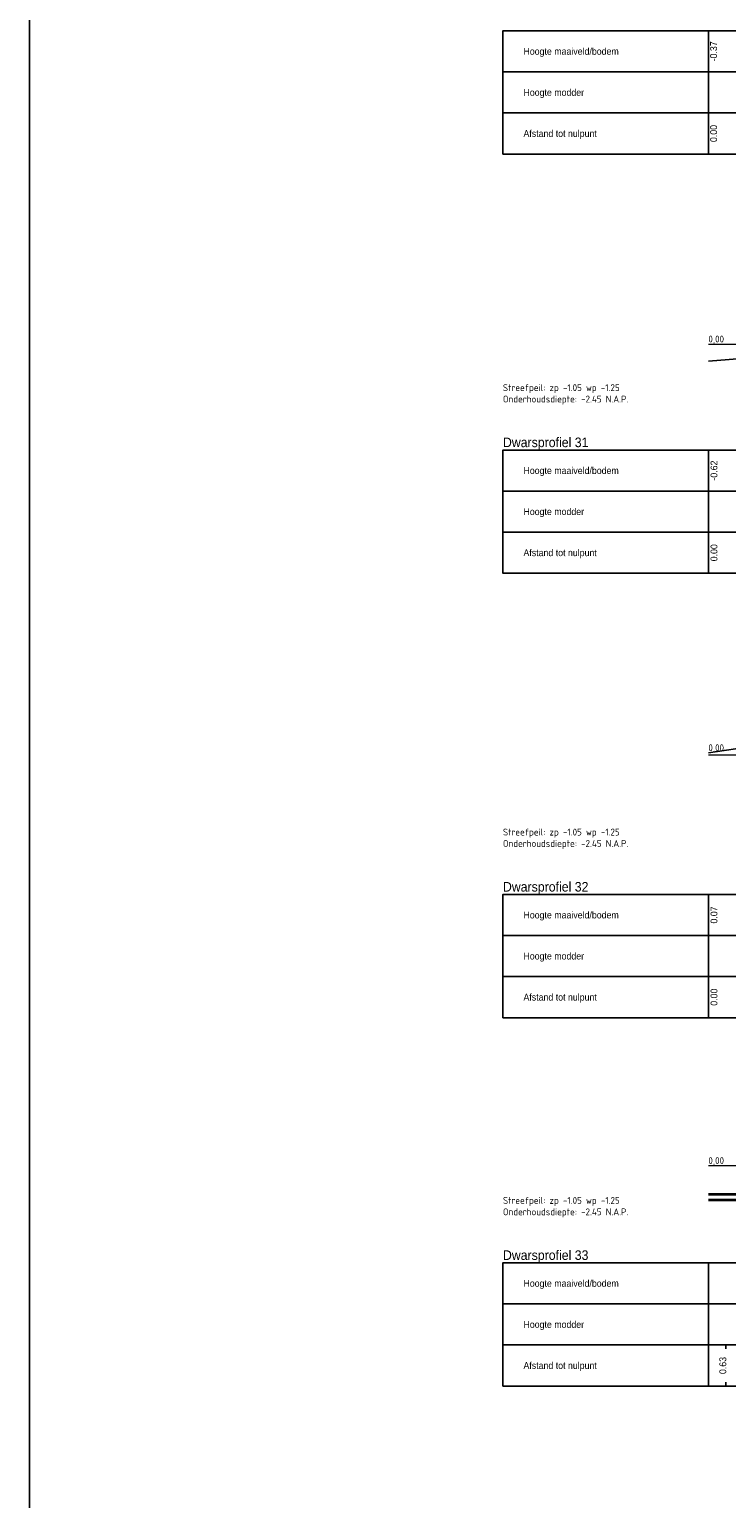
# Model space of a CAD drawing. Header units: metres. Extents: x 163463 to 198797, y 577287 to 592106.
# Tile 3 of 64: x 198163 to 198188, y 581485 to 581539. Entities that reach past the tile are written whole.
import ezdxf
from ezdxf.enums import TextEntityAlignment as Align

# ---------------------------------------------------------------- set-up
doc = ezdxf.new("R2010")
doc.units = ezdxf.units.M
doc.linetypes.add('AL-NAP_LIJN', pattern=[15.25, 12, -1.5, 0.25, -1.5])
for name, color, linetype in [('0950-PRL_MAAIVELD', 8, 'Continuous'), ('0970-PRO_REFERENTIELIJN', 7, 'Continuous'), ('0971-PRO_BALKLIJN', 1, 'Continuous'), ('0973-PRO_PARAMETERS', 1, 'Continuous'), ('0974-PRO_AFSTAND', 1, 'Continuous'), ('0975-PRO_HOOGTE-MAAIVELD', 1, 'Continuous'), ('baggeroppervlak', 7, 'Continuous'), ('Teksten', 7, 'Continuous')]:
    doc.layers.add(name, color=color, linetype=linetype)
doc.layers.add('N-WA-WH-GRONDWATERLIJN-G', color=150, linetype='AL-GRONDWATERLIJN', lineweight=35)
doc.layers.add('X-XX-AL-NAP-G', color=7, linetype='AL-NAP_LIJN', lineweight=18)
doc.styles.add('NLCS-ISO', font='NLCS-ISO.ttf')
doc.styles.add('StagCAD', font='txt', dxfattribs={"width": 0.96})
doc.linetypes.add('AL-GRONDWATERLIJN', pattern='A,6,[32,NLCS.SHX,S=1,R=0,X=0,Y=0],6', length=12)

msp = doc.modelspace()

# ---------------------------------------------------------------- linework, layer by layer
at = {"layer": '0950-PRL_MAAIVELD'}
for points in [[(198191.741, 581526.807, 0), (198187.656, 581526.481, 0)], [(198187.656, 581512.177, 0), (198188.646, 581512.318, 0), (198191.571, 581512.327, 0), (198192.209, 581512.166, 0), (198193.552, 581511.477, 0), (198193.99, 581510.882, 0), (198194.092, 581510.732, 0), (198194.992, 581509.762, 0), (198195.993, 581509.702, 0), (198196.994, 581509.512, 0), (198197.996, 581509.482, 0), (198198.997, 581509.532, 0), (198199.998, 581509.122, 0), (198200.999, 581508.982, 0), (198202.001, 581508.882, 0), (198202.992, 581508.802, 0), (198204.995, 581508.872, 0), (198206.996, 581508.902, 0), (198208.998, 581508.802, 0), (198210.991, 581509.082, 0), (198212.994, 581508.182, 0), (198214.996, 581508.052, 0), (198216.999, 581508.002, 0)]]:
    msp.add_polyline3d(points, dxfattribs=at)
at = {"layer": '0971-PRO_BALKLIJN'}
for points in [[(198187.656, 581538.542, 0), (198187.656, 581534.042, 0)], [(198180.156, 581537.042, 0), (198187.656, 581537.042, 0)], [(198187.656, 581537.042, 0), (198214.298, 581537.042, 0)], [(198180.156, 581535.542, 0), (198187.656, 581535.542, 0)], [(198187.656, 581535.542, 0), (198214.298, 581535.542, 0)], [(198187.656, 581523.232, 0), (198187.656, 581518.732, 0)], [(198180.156, 581521.732, 0), (198187.656, 581521.732, 0)], [(198187.656, 581521.732, 0), (198221.629, 581521.732, 0)], [(198180.156, 581520.232, 0), (198187.656, 581520.232, 0)], [(198187.656, 581520.232, 0), (198221.629, 581520.232, 0)], [(198187.656, 581507.002, 0), (198187.656, 581502.502, 0)], [(198180.156, 581505.502, 0), (198187.656, 581505.502, 0)], [(198187.656, 581505.502, 0), (198216.999, 581505.502, 0)], [(198180.156, 581504.002, 0), (198187.656, 581504.002, 0)], [(198187.656, 581504.002, 0), (198216.999, 581504.002, 0)], [(198187.656, 581493.55, 0), (198187.656, 581489.05, 0)], [(198180.156, 581492.05, 0), (198187.656, 581492.05, 0)], [(198187.656, 581492.05, 0), (198235.543, 581492.05, 0)], [(198180.156, 581490.55, 0), (198187.656, 581490.55, 0)], [(198187.656, 581490.55, 0), (198235.543, 581490.55, 0)]]:
    msp.add_polyline3d(points, dxfattribs=at)
at = {"layer": '0973-PRO_PARAMETERS'}
for points in [[(198187.656, 581534.042, 0), (198180.156, 581534.042, 0), (198180.156, 581538.542, 0), (198187.656, 581538.542, 0)], [(198187.656, 581538.542, 0), (198214.298, 581538.542, 0)], [(198214.298, 581534.042, 0), (198187.656, 581534.042, 0)], [(198187.656, 581518.732, 0), (198180.156, 581518.732, 0), (198180.156, 581523.232, 0), (198187.656, 581523.232, 0)], [(198187.656, 581523.232, 0), (198221.629, 581523.232, 0)], [(198221.629, 581518.732, 0), (198187.656, 581518.732, 0)], [(198187.656, 581502.502, 0), (198180.156, 581502.502, 0), (198180.156, 581507.002, 0), (198187.656, 581507.002, 0)], [(198187.656, 581507.002, 0), (198216.999, 581507.002, 0)], [(198216.999, 581502.502, 0), (198187.656, 581502.502, 0)], [(198187.656, 581489.05, 0), (198180.156, 581489.05, 0), (198180.156, 581493.55, 0), (198187.656, 581493.55, 0)], [(198187.656, 581493.55, 0), (198235.543, 581493.55, 0)], [(198235.543, 581489.05, 0), (198187.656, 581489.05, 0)]]:
    msp.add_polyline3d(points, dxfattribs=at)
at = {"layer": '0974-PRO_AFSTAND'}
for points in [[(198187.656, 581535.542, 0), (198187.656, 581535.4, 0)], [(198187.656, 581534.185, 0), (198187.656, 581534.042, 0)], [(198187.656, 581520.232, 0), (198187.656, 581520.09, 0)], [(198187.656, 581518.875, 0), (198187.656, 581518.732, 0)], [(198187.656, 581504.002, 0), (198187.656, 581503.86, 0)], [(198187.656, 581502.645, 0), (198187.656, 581502.502, 0)], [(198188.289, 581490.55, 0), (198188.289, 581490.408, 0)], [(198188.289, 581489.193, 0), (198188.289, 581489.05, 0)]]:
    msp.add_polyline3d(points, dxfattribs=at)
at = {"layer": '0975-PRO_HOOGTE-MAAIVELD'}
for points in [[(198187.656, 581538.542, 0), (198187.656, 581538.4, 0)], [(198187.656, 581537.185, 0), (198187.656, 581537.042, 0)], [(198187.656, 581523.232, 0), (198187.656, 581523.09, 0)], [(198187.656, 581521.875, 0), (198187.656, 581521.732, 0)], [(198187.656, 581507.002, 0), (198187.656, 581506.86, 0)], [(198187.656, 581505.645, 0), (198187.656, 581505.502, 0)]]:
    msp.add_polyline3d(points, dxfattribs=at)
at = {"layer": 'baggeroppervlak'}
msp.add_lwpolyline([(198162.87, 581736.494), (198287.686, 581736.494), (198287.686, 581470.429), (198162.87, 581470.429)], close=True, dxfattribs=at)
at = {"layer": 'N-WA-WH-GRONDWATERLIJN-G'}
for p, q in [((198187.656, 581496.052), (198236.543, 581496.052)), ((198187.656, 581495.852), (198236.543, 581495.852))]:
    msp.add_line(p, q, dxfattribs=at)
at = {"layer": 'X-XX-AL-NAP-G'}
for p, q in [((198187.656, 581527.102), (198222.629, 581527.102)), ((198187.656, 581512.102), (198217.999, 581512.102)), ((198187.656, 581497.102), (198236.543, 581497.102))]:
    msp.add_line(p, q, dxfattribs=at)

# ---------------------------------------------------------------- texts
at = {"layer": '0970-PRO_REFERENTIELIJN', "char_height": 0.35, "width": 3.4272, "attachment_point": 7, "style": 'StagCAD'}
for s, insert in [('Dwarsprofiel 31  ', (198180.156, 581523.232)), ('Dwarsprofiel 32  ', (198180.156, 581507.002)), ('Dwarsprofiel 33  ', (198180.156, 581493.55))]:
    msp.add_mtext(s, dxfattribs=dict(at, insert=insert))
at = {"layer": '0973-PRO_PARAMETERS', "style": 'StagCAD', "width": 0.96}
for s, p in [('Hoogte maaiveld/bodem', (198180.906, 581537.792)), ('Hoogte modder', (198180.906, 581536.292)), ('Afstand tot nulpunt', (198180.906, 581534.792)), ('Hoogte maaiveld/bodem', (198180.906, 581522.482)), ('Hoogte modder', (198180.906, 581520.982)), ('Afstand tot nulpunt', (198180.906, 581519.482)), ('Hoogte maaiveld/bodem', (198180.906, 581506.252)), ('Hoogte modder', (198180.906, 581504.752)), ('Afstand tot nulpunt', (198180.906, 581503.252)), ('Hoogte maaiveld/bodem', (198180.906, 581492.8)), ('Hoogte modder', (198180.906, 581491.3)), ('Afstand tot nulpunt', (198180.906, 581489.8))]:
    msp.add_text(s, height=0.25, dxfattribs=at).set_placement(p, align=Align.MIDDLE_LEFT)
at = {"layer": '0974-PRO_AFSTAND', "style": 'StagCAD', "width": 0.96}
for s, p in [('0.00', (198187.845, 581534.792)), ('0.00', (198187.86, 581519.482)), ('0.00', (198187.86, 581503.252)), ('0.63', (198188.183, 581489.8))]:
    msp.add_text(s, height=0.25, rotation=90, dxfattribs=at).set_placement(p, align=Align.MIDDLE)
at = {"layer": '0975-PRO_HOOGTE-MAAIVELD', "style": 'StagCAD', "width": 0.96}
for s, p in [('-0.37', (198187.845, 581537.792)), ('-0.62', (198187.86, 581522.482)), ('0.07', (198187.86, 581506.252))]:
    msp.add_text(s, height=0.25, rotation=90, dxfattribs=at).set_placement(p, align=Align.MIDDLE)
at = {"layer": 'Teksten', "char_height": 0.25, "width": 6.125, "attachment_point": 7, "style": 'NLCS-ISO'}
for s, insert in [('0,00 ', (198187.656, 581527.102)), ('Streefpeil: zp -1.05 wp -1.25 Onderhoudsdiepte: -2.45 N.A.P.', (198180.156, 581524.893)), ('0,00 ', (198187.656, 581512.177)), ('Streefpeil: zp -1.05 wp -1.25 Onderhoudsdiepte: -2.45 N.A.P.', (198180.156, 581508.663)), ('0,00 ', (198187.656, 581497.102)), ('Streefpeil: zp -1.05 wp -1.25 Onderhoudsdiepte: -2.45 N.A.P.', (198180.156, 581495.211))]:
    msp.add_mtext(s, dxfattribs=dict(at, insert=insert))

doc.saveas('drawing.dxf')
